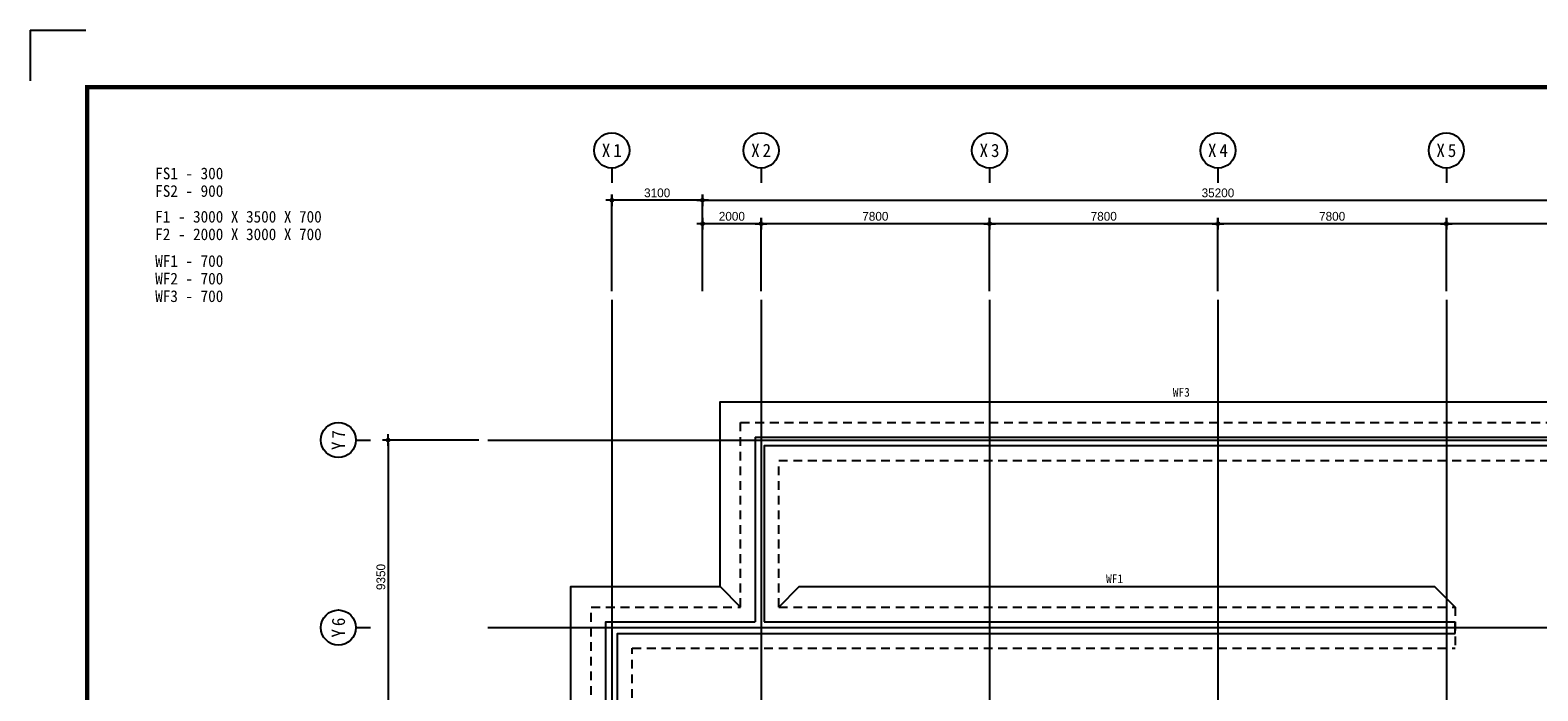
# Model space of a CAD drawing. Header units: millimetres. Extents: x 3445018 to 4174071, y -6064565 to -5122887.
# Tile 34 of 192: x 3669471 to 3720959, y -5730305 to -5707754. Entities that reach past the tile are written whole.
import ezdxf
from ezdxf.enums import TextEntityAlignment as Align

# ---------------------------------------------------------------- set-up
doc = ezdxf.new("R2010")
doc.units = ezdxf.units.MM
doc.header["$MEASUREMENT"] = 0
doc.linetypes.add('CEN', pattern=[66, 60, -2, 2, -2])
doc.linetypes.add('HID', pattern=[5, 3, -2])
doc.layers.get('0').update_dxf_attribs({"linetype": 'CONTINUOUS'})
doc.layers.get('DEFPOINTS').update_dxf_attribs({"linetype": 'CONTINUOUS'})
for name, color, linetype in [('3', 3, 'CONTINUOUS'), ('A_GE_FORM', 7, 'CONTINUOUS'), ('CEN', 13, 'CEN'), ('DI', 1, 'CONTINUOUS'), ('DIM', 7, 'CONTINUOUS'), ('FOOT', 4, 'HID'), ('SY', 1, 'CONTINUOUS'), ('TE1-F', 5, 'CONTINUOUS'), ('TE2', 2, 'CONTINUOUS'), ('WA1', 2, 'CONTINUOUS')]:
    doc.layers.add(name, color=color, linetype=linetype)
doc.styles.add('GHS', font='txt')
doc.styles.add('HY울릉도 L', font='txt')
doc.styles.add('SDP-S', font='txt')
doc.styles.add('돋움체', font='txt')
doc.dimstyles.new('SMDI-3', dxfattribs={"dimtxt": 3, "dimasz": 1, "dimexe": 2, "dimexo": 3, "dimgap": 1, "dimtad": 1, "dimdsep": 46, "dimtxsty": 'HY울릉도 L', "dimblk": 'Z_DOT', "dimcen": 2.5, "dimdle": 1.5, "dimclrd": 1, "dimclre": 1, "dimclrt": 2, "dimadec": 0, "dimazin": 0, "dimtfac": 1, "dimtix": 1, "dimtmove": 2, "dimatfit": 3, "dimldrblk": 'Z_DOT', "dimfxl": 2, "dimtvp": 1, "dimtolj": 1, "dimtzin": 0, "dimarcsym": 0})

# ---------------------------------------------------------------- blocks, each defined once
blk = doc.blocks.new('sheet _서영')
at = {"layer": 'A_GE_FORM'}
for q in [(-362689.99, -1058481.68), (-362689.99, -1058481.68), (-362670.99, -1058464.44)]:
    blk.add_line((-362689.99, -1058464.44), q, dxfattribs=at)
at = {"layer": 'A_GE_FORM', "const_width": 1.5}
blk.add_lwpolyline([(-361868.49, -1059038.93), (-362670.49, -1059038.93), (-362670.49, -1058483.93), (-361868.49, -1058483.93)], close=True, dxfattribs=at)
blk = doc.blocks.new('Z_DOT')
at = {"layer": 'DIM', "color": 1, "ltscale": 3}
for p, q in [((-2, 0), (2, 0)), ((0, -2), (0, 2))]:
    blk.add_line(p, q, dxfattribs=at)
for radius in [0.5, 0.25]:
    blk.add_circle((0, 0), radius, dxfattribs=at)
blk = doc.blocks.new('*D376')
at = {"layer": 'DEFPOINTS', "color": 0, "ltscale": 3, "transparency": 16777216}
for p in [(3727634, -5713559), (3692434, -5716959), (3727634, -5716959)]:
    blk.add_point(p, dxfattribs=at)
at = {"layer": 'DIM', "color": 1, "lineweight": -2, "ltscale": 3, "transparency": 16777216}
for p, q in [((3692434, -5716659), (3692434, -5713359)), ((3727634, -5716659), (3727634, -5713359)), ((3692534, -5713559), (3727534, -5713559))]:
    blk.add_line(p, q, dxfattribs=at)
at = {"layer": 'DIM', "color": 1, "lineweight": -2, "ltscale": 3, "transparency": 16777216, "xscale": 100, "yscale": 100, "zscale": 100, "rotation": 180}
blk.add_blockref('Z_DOT', (3692434, -5713559), dxfattribs=at)
at = {"layer": 'DIM', "color": 1, "lineweight": -2, "ltscale": 3, "transparency": 16777216, "xscale": 100, "yscale": 100, "zscale": 100}
blk.add_blockref('Z_DOT', (3727634, -5713559), dxfattribs=at)
at = {"layer": 'DIM', "color": 2, "ltscale": 3, "transparency": 16777216, "insert": (3710034, -5713309), "char_height": 300, "attachment_point": 5, "style": 'SDP-S'}
blk.add_mtext('\\A1;35200', dxfattribs=at)
blk = doc.blocks.new('CCS111')
blk.add_line((0, 8), (0, 3))
blk.add_circle((0, 14), 6)
at = {"color": 3, "style": 'GHS'}
for tag, p in [('X', (-2.45, 14.02)), ('1', (1.44, 14.02))]:
    blk.add_attdef(tag, text='', height=4.5, dxfattribs=at).set_placement(p, align=Align.MIDDLE_CENTER)
blk = doc.blocks.new('*D378')
at = {"layer": 'DEFPOINTS', "color": 0, "ltscale": 3, "transparency": 16777216}
for p in [(3717834, -5714359), (3717834, -5716959), (3725634, -5716959)]:
    blk.add_point(p, dxfattribs=at)
at = {"layer": 'DIM', "color": 1, "lineweight": -2, "ltscale": 3, "transparency": 16777216}
for p, q in [((3717834, -5716659), (3717834, -5714159)), ((3725534, -5714359), (3717934, -5714359)), ((3725634, -5716659), (3725634, -5714159))]:
    blk.add_line(p, q, dxfattribs=at)
at = {"layer": 'DIM', "color": 1, "lineweight": -2, "ltscale": 3, "transparency": 16777216, "xscale": 100, "yscale": 100, "zscale": 100, "rotation": 180}
blk.add_blockref('Z_DOT', (3717834, -5714359), dxfattribs=at)
at = {"layer": 'DIM', "color": 1, "lineweight": -2, "ltscale": 3, "transparency": 16777216, "xscale": 100, "yscale": 100, "zscale": 100}
blk.add_blockref('Z_DOT', (3725634, -5714359), dxfattribs=at)
at = {"layer": 'DIM', "color": 2, "ltscale": 3, "transparency": 16777216, "insert": (3721734, -5714109), "char_height": 300, "attachment_point": 5, "style": 'SDP-S'}
blk.add_mtext('\\A1;7800', dxfattribs=at)
blk = doc.blocks.new('*D379')
at = {"layer": 'DEFPOINTS', "color": 0, "ltscale": 3, "transparency": 16777216}
for p in [(3710034, -5714359), (3710034, -5716959), (3717834, -5716959)]:
    blk.add_point(p, dxfattribs=at)
at = {"layer": 'DIM', "color": 1, "lineweight": -2, "ltscale": 3, "transparency": 16777216}
for p, q in [((3710034, -5716659), (3710034, -5714159)), ((3717734, -5714359), (3710134, -5714359)), ((3717834, -5716659), (3717834, -5714159))]:
    blk.add_line(p, q, dxfattribs=at)
at = {"layer": 'DIM', "color": 1, "lineweight": -2, "ltscale": 3, "transparency": 16777216, "xscale": 100, "yscale": 100, "zscale": 100, "rotation": 180}
blk.add_blockref('Z_DOT', (3710034, -5714359), dxfattribs=at)
at = {"layer": 'DIM', "color": 1, "lineweight": -2, "ltscale": 3, "transparency": 16777216, "xscale": 100, "yscale": 100, "zscale": 100}
blk.add_blockref('Z_DOT', (3717834, -5714359), dxfattribs=at)
at = {"layer": 'DIM', "color": 2, "ltscale": 3, "transparency": 16777216, "insert": (3713934, -5714109), "char_height": 300, "attachment_point": 5, "style": 'SDP-S'}
blk.add_mtext('\\A1;7800', dxfattribs=at)
blk = doc.blocks.new('*D380')
at = {"layer": 'DEFPOINTS', "color": 0, "ltscale": 3, "transparency": 16777216}
for p in [(3702234, -5714359), (3702234, -5716959), (3710034, -5716959)]:
    blk.add_point(p, dxfattribs=at)
at = {"layer": 'DIM', "color": 1, "lineweight": -2, "ltscale": 3, "transparency": 16777216}
for p, q in [((3702234, -5716659), (3702234, -5714159)), ((3709934, -5714359), (3702334, -5714359)), ((3710034, -5716659), (3710034, -5714159))]:
    blk.add_line(p, q, dxfattribs=at)
at = {"layer": 'DIM', "color": 1, "lineweight": -2, "ltscale": 3, "transparency": 16777216, "xscale": 100, "yscale": 100, "zscale": 100, "rotation": 180}
blk.add_blockref('Z_DOT', (3702234, -5714359), dxfattribs=at)
at = {"layer": 'DIM', "color": 1, "lineweight": -2, "ltscale": 3, "transparency": 16777216, "xscale": 100, "yscale": 100, "zscale": 100}
blk.add_blockref('Z_DOT', (3710034, -5714359), dxfattribs=at)
at = {"layer": 'DIM', "color": 2, "ltscale": 3, "transparency": 16777216, "insert": (3706134, -5714109), "char_height": 300, "attachment_point": 5, "style": 'SDP-S'}
blk.add_mtext('\\A1;7800', dxfattribs=at)
blk = doc.blocks.new('*D381')
at = {"layer": 'DEFPOINTS', "color": 0, "ltscale": 3, "transparency": 16777216}
for p in [(3694434, -5714359), (3694434, -5716959), (3702234, -5716959)]:
    blk.add_point(p, dxfattribs=at)
at = {"layer": 'DIM', "color": 1, "lineweight": -2, "ltscale": 3, "transparency": 16777216}
for p, q in [((3694434, -5716659), (3694434, -5714159)), ((3702134, -5714359), (3694534, -5714359)), ((3702234, -5716659), (3702234, -5714159))]:
    blk.add_line(p, q, dxfattribs=at)
at = {"layer": 'DIM', "color": 1, "lineweight": -2, "ltscale": 3, "transparency": 16777216, "xscale": 100, "yscale": 100, "zscale": 100, "rotation": 180}
blk.add_blockref('Z_DOT', (3694434, -5714359), dxfattribs=at)
at = {"layer": 'DIM', "color": 1, "lineweight": -2, "ltscale": 3, "transparency": 16777216, "xscale": 100, "yscale": 100, "zscale": 100}
blk.add_blockref('Z_DOT', (3702234, -5714359), dxfattribs=at)
at = {"layer": 'DIM', "color": 2, "ltscale": 3, "transparency": 16777216, "insert": (3698334, -5714109), "char_height": 300, "attachment_point": 5, "style": 'SDP-S'}
blk.add_mtext('\\A1;7800', dxfattribs=at)
blk = doc.blocks.new('*D382')
at = {"layer": 'DEFPOINTS', "color": 0, "ltscale": 3, "transparency": 16777216}
for p in [(3692434, -5714359), (3692434, -5716959), (3694434, -5716959)]:
    blk.add_point(p, dxfattribs=at)
at = {"layer": 'DIM', "color": 1, "lineweight": -2, "ltscale": 3, "transparency": 16777216}
for p, q in [((3692434, -5716659), (3692434, -5714159)), ((3694334, -5714359), (3692534, -5714359)), ((3694434, -5716659), (3694434, -5714159))]:
    blk.add_line(p, q, dxfattribs=at)
at = {"layer": 'DIM', "color": 1, "lineweight": -2, "ltscale": 3, "transparency": 16777216, "xscale": 100, "yscale": 100, "zscale": 100, "rotation": 180}
blk.add_blockref('Z_DOT', (3692434, -5714359), dxfattribs=at)
at = {"layer": 'DIM', "color": 1, "lineweight": -2, "ltscale": 3, "transparency": 16777216, "xscale": 100, "yscale": 100, "zscale": 100}
blk.add_blockref('Z_DOT', (3694434, -5714359), dxfattribs=at)
at = {"layer": 'DIM', "color": 2, "ltscale": 3, "transparency": 16777216, "insert": (3693434, -5714109), "char_height": 300, "attachment_point": 5, "style": 'SDP-S'}
blk.add_mtext('\\A1;2000', dxfattribs=at)
blk = doc.blocks.new('*D384')
at = {"layer": 'DEFPOINTS', "color": 0, "ltscale": 3, "transparency": 16777216}
for p in [(3685099, -5721745), (3681699, -5731095), (3685099, -5731095)]:
    blk.add_point(p, dxfattribs=at)
at = {"layer": 'DIM', "color": 1, "lineweight": -2, "ltscale": 3, "transparency": 16777216}
for p, q in [((3684799, -5721745), (3681499, -5721745)), ((3681699, -5721845), (3681699, -5730995)), ((3684799, -5731095), (3681499, -5731095))]:
    blk.add_line(p, q, dxfattribs=at)
at = {"layer": 'DIM', "color": 1, "lineweight": -2, "ltscale": 3, "transparency": 16777216, "xscale": 100, "yscale": 100, "zscale": 100}
for p, rotation in [((3681699, -5721745), 90), ((3681699, -5731095), 270)]:
    blk.add_blockref('Z_DOT', p, dxfattribs=dict(at, rotation=rotation))
at = {"layer": 'DIM', "color": 2, "ltscale": 3, "transparency": 16777216, "insert": (3681449, -5726420), "char_height": 300, "attachment_point": 5, "rotation": 90, "style": 'SDP-S'}
blk.add_mtext('\\A1;9350', dxfattribs=at)
blk = doc.blocks.new('*D397')
at = {"layer": 'DEFPOINTS', "color": 0, "ltscale": 3, "transparency": 16777216}
for p in [(3689334, -5713559), (3689334, -5716959), (3692434, -5716959)]:
    blk.add_point(p, dxfattribs=at)
at = {"layer": 'DIM', "color": 1, "lineweight": -2, "ltscale": 3, "transparency": 16777216}
for p, q in [((3689334, -5716659), (3689334, -5713359)), ((3692434, -5716659), (3692434, -5713359)), ((3692334, -5713559), (3689434, -5713559))]:
    blk.add_line(p, q, dxfattribs=at)
at = {"layer": 'DIM', "color": 1, "lineweight": -2, "ltscale": 3, "transparency": 16777216, "xscale": 100, "yscale": 100, "zscale": 100, "rotation": 180}
blk.add_blockref('Z_DOT', (3689334, -5713559), dxfattribs=at)
at = {"layer": 'DIM', "color": 1, "lineweight": -2, "ltscale": 3, "transparency": 16777216, "xscale": 100, "yscale": 100, "zscale": 100}
blk.add_blockref('Z_DOT', (3692434, -5713559), dxfattribs=at)
at = {"layer": 'DIM', "color": 2, "ltscale": 3, "transparency": 16777216, "insert": (3690884, -5713309), "char_height": 300, "attachment_point": 5, "style": 'SDP-S'}
blk.add_mtext('\\A1;3100', dxfattribs=at)

msp = doc.modelspace()

# ---------------------------------------------------------------- linework, layer by layer
at = {"layer": 'CEN'}
for p, q in [((3689334.29, -5716959.386), (3689334.29, -5761307.826)), ((3694434.29, -5716959.386), (3694434.29, -5761307.826)), ((3702234.29, -5716959.386), (3702234.29, -5761307.826)), ((3710034.29, -5716959.386), (3710034.29, -5761307.826)), ((3717834.29, -5716959.386), (3717834.29, -5761307.826)), ((3685098.874, -5721744.861), (3735957.54, -5721744.861)), ((3685098.874, -5728144.861), (3735957.54, -5728144.861))]:
    msp.add_line(p, q, dxfattribs=at)
at = {"layer": 'FOOT', "ltscale": 100}
msp.add_line((3718134.29, -5727444.861), (3718134.29, -5728844.861), dxfattribs=at)
for points in [[(3693734.29, -5727444.861), (3693734.29, -5721144.861), (3726134.29, -5721144.861), (3726134.29, -5727444.861)], [(3695034.29, -5727444.861), (3695034.29, -5722444.861), (3724834.29, -5722444.861), (3724834.29, -5727444.861)], [(3724834.29, -5727444.861), (3731434.29, -5727444.861), (3731434.29, -5757944.861), (3688634.29, -5757944.861), (3688634.29, -5727444.861), (3693734.29, -5727444.861)], [(3724834.29, -5727444.861), (3724834.29, -5728844.861), (3730034.29, -5728844.861), (3730034.29, -5756544.861), (3690034.29, -5756544.861), (3690034.29, -5728844.861), (3718134.29, -5728844.861)], [(3695034.29, -5727444.861), (3718134.29, -5727444.861)]]:
    msp.add_lwpolyline(points, dxfattribs=at)
at = {"layer": 'SY', "ltscale": 1000}
for points in [[(3693734.29, -5727444.861), (3693034.29, -5726744.861), (3693034.29, -5720444.861), (3726834.29, -5720444.861), (3726834.29, -5726744.861), (3726134.29, -5727444.861)], [(3724834.29, -5727444.861), (3725534.29, -5726744.861), (3732134.29, -5726744.861), (3732134.29, -5758644.861), (3687934.29, -5758644.861), (3687934.29, -5726744.861), (3693034.29, -5726744.861), (3693734.29, -5727444.861)], [(3695034.29, -5727444.861), (3695734.29, -5726744.861), (3717434.29, -5726744.861), (3718134.29, -5727444.861)]]:
    msp.add_lwpolyline(points, dxfattribs=at)
at = {"layer": 'WA1'}
msp.add_line((3718134.29, -5728344.861), (3718134.29, -5727944.861), dxfattribs=at)
for points in [[(3694234.29, -5721644.861), (3725634.29, -5721644.861), (3725634.29, -5727944.861)], [(3694234.29, -5721644.861), (3694234.29, -5727944.861)], [(3725334.29, -5728344.861), (3725334.29, -5721944.861), (3694534.29, -5721944.861), (3694534.29, -5727944.861)], [(3725634.29, -5727944.861), (3730934.29, -5727944.861), (3730934.29, -5757444.861), (3689134.29, -5757444.861), (3689134.29, -5727944.861), (3694234.29, -5727944.861)], [(3694534.29, -5727944.861), (3718134.29, -5727944.861)], [(3725334.29, -5728344.861), (3730534.29, -5728344.861), (3730534.29, -5757044.861), (3689534.29, -5757044.861), (3689534.29, -5728344.861), (3718134.29, -5728344.861)]]:
    msp.add_lwpolyline(points, dxfattribs=at)

# ---------------------------------------------------------------- block references
at = {"layer": '3', "xscale": 100, "yscale": 100, "zscale": 100}
msp.add_blockref('sheet _서영', (39938470.4, 100138689.784), dxfattribs=at)
at = {"layer": 'DI'}
ref = msp.add_blockref('CCS111', (3689334.29, -5713259.386), dxfattribs=dict(at, xscale=100, yscale=100, zscale=100))
ref.add_attrib('1', '1', dxfattribs={"layer": '0', "color": 3, "height": 450, "style": '돋움체'}).set_placement((3689528.04, -5711858.591), align=Align.MIDDLE_CENTER)
ref.add_attrib('X', 'X', dxfattribs={"layer": '0', "color": 3, "height": 450, "style": '돋움체'}).set_placement((3689139.085, -5711857.594), align=Align.MIDDLE_CENTER)
ref = msp.add_blockref('CCS111', (3694434.29, -5713259.386), dxfattribs=dict(at, xscale=100, yscale=100, zscale=100))
ref.add_attrib('1', '2', dxfattribs={"layer": '0', "color": 3, "height": 450, "style": '돋움체'}).set_placement((3694628.04, -5711858.591), align=Align.MIDDLE_CENTER)
ref.add_attrib('X', 'X', dxfattribs={"layer": '0', "color": 3, "height": 450, "style": '돋움체'}).set_placement((3694239.085, -5711857.594), align=Align.MIDDLE_CENTER)
ref = msp.add_blockref('CCS111', (3702234.29, -5713259.386), dxfattribs=dict(at, xscale=100, yscale=100, zscale=100))
ref.add_attrib('1', '3', dxfattribs={"layer": '0', "color": 3, "height": 450, "style": '돋움체'}).set_placement((3702428.04, -5711858.591), align=Align.MIDDLE_CENTER)
ref.add_attrib('X', 'X', dxfattribs={"layer": '0', "color": 3, "height": 450, "style": '돋움체'}).set_placement((3702039.085, -5711857.594), align=Align.MIDDLE_CENTER)
ref = msp.add_blockref('CCS111', (3710034.29, -5713259.386), dxfattribs=dict(at, xscale=100, yscale=100, zscale=100))
ref.add_attrib('1', '4', dxfattribs={"layer": '0', "color": 3, "height": 450, "style": '돋움체'}).set_placement((3710228.04, -5711858.591), align=Align.MIDDLE_CENTER)
ref.add_attrib('X', 'X', dxfattribs={"layer": '0', "color": 3, "height": 450, "style": '돋움체'}).set_placement((3709839.085, -5711857.594), align=Align.MIDDLE_CENTER)
ref = msp.add_blockref('CCS111', (3717834.29, -5713259.386), dxfattribs=dict(at, xscale=100, yscale=100, zscale=100))
ref.add_attrib('1', '5', dxfattribs={"layer": '0', "color": 3, "height": 450, "style": '돋움체'}).set_placement((3718028.04, -5711858.591), align=Align.MIDDLE_CENTER)
ref.add_attrib('X', 'X', dxfattribs={"layer": '0', "color": 3, "height": 450, "style": '돋움체'}).set_placement((3717639.085, -5711857.594), align=Align.MIDDLE_CENTER)
ref = msp.add_blockref('CCS111', (3681398.874, -5721744.861), dxfattribs=dict(at, xscale=100, yscale=100, zscale=100, rotation=90))
ref.add_attrib('1', '7', dxfattribs={"layer": '0', "color": 3, "height": 450, "rotation": 90, "style": '돋움체'}).set_placement((3679998.079, -5721551.112), align=Align.MIDDLE_CENTER)
ref.add_attrib('X', 'Y', dxfattribs={"layer": '0', "color": 3, "height": 450, "rotation": 90, "style": '돋움체'}).set_placement((3679997.083, -5721940.066), align=Align.MIDDLE_CENTER)
ref = msp.add_blockref('CCS111', (3681398.874, -5728144.861), dxfattribs=dict(at, xscale=100, yscale=100, zscale=100, rotation=90))
ref.add_attrib('1', '6', dxfattribs={"layer": '0', "color": 3, "height": 450, "rotation": 90, "style": '돋움체'}).set_placement((3679998.079, -5727951.112), align=Align.MIDDLE_CENTER)
ref.add_attrib('X', 'Y', dxfattribs={"layer": '0', "color": 3, "height": 450, "rotation": 90, "style": '돋움체'}).set_placement((3679997.083, -5728340.066), align=Align.MIDDLE_CENTER)

# ---------------------------------------------------------------- texts
at = {"layer": 'TE1-F', "style": '돋움체'}
for s, p in [('WF3', (3708492.729, -5720263.387)), ('WF1', (3706213.656, -5726627.534))]:
    msp.add_text(s, height=300, dxfattribs=at).set_placement(p)
at = {"layer": 'TE2', "style": '돋움체'}
for s, p in [('FS1 - 300', (3673741.396, -5712963.381)), ('FS2 - 900', (3673741.396, -5713563.381)), ('F1 - 3000 X 3500 X 700', (3673741.396, -5714440.707)), ('F2 - 2000 X 3000 X 700', (3673741.396, -5715040.707)), ('WF1 - 700 ', (3673741.396, -5715953.035)), ('WF2 - 700 ', (3673741.396, -5716553.035)), ('WF3 - 700 ', (3673741.396, -5717153.035))]:
    msp.add_text(s, height=400, dxfattribs=at).set_placement(p, align=Align.BOTTOM_LEFT)

# ---------------------------------------------------------------- dimensions: what is measured, and where the dimension line sits
at = {"layer": 'DIM', "ltscale": 3}
for base, p1, p2, picture, middle in [((3689334.29, -5713559.386), (3692434.29, -5716959.386), (3689334.29, -5716959.386), '*D397', (3690884.29, -5713309.182)), ((3727634.29, -5713559.386), (3692434.29, -5716959.386), (3727634.29, -5716959.386), '*D376', (3710034.29, -5713309.182)), ((3692434.29, -5714359.386), (3694434.29, -5716959.386), (3692434.29, -5716959.386), '*D382', (3693434.29, -5714109.182)), ((3694434.29, -5714359.386), (3702234.29, -5716959.386), (3694434.29, -5716959.386), '*D381', (3698334.29, -5714109.182)), ((3702234.29, -5714359.386), (3710034.29, -5716959.386), (3702234.29, -5716959.386), '*D380', (3706134.29, -5714109.182)), ((3710034.29, -5714359.386), (3717834.29, -5716959.386), (3710034.29, -5716959.386), '*D379', (3713934.29, -5714109.182)), ((3717834.29, -5714359.386), (3725634.29, -5716959.386), (3717834.29, -5716959.386), '*D378', (3721734.29, -5714109.182))]:
    dim = msp.add_linear_dim(base=base, p1=p1, p2=p2, dimstyle='SMDI-3', override={"dimscale": 100, "dimtxsty": 'SDP-S'}, dxfattribs=at)
    dim.commit()
    dim.dimension.update_dxf_attribs({"geometry": picture, "text_midpoint": middle})
dim = msp.add_linear_dim(base=(3681698.874, -5731094.861), p1=(3685098.874, -5721744.861), p2=(3685098.874, -5731094.861), angle=90, dimstyle='SMDI-3', override={"dimscale": 100, "dimtxsty": 'SDP-S'}, dxfattribs=at)
dim.commit()
dim.dimension.update_dxf_attribs({"geometry": '*D384', "text_midpoint": (3681448.671, -5726419.861)})

doc.saveas('drawing.dxf')
